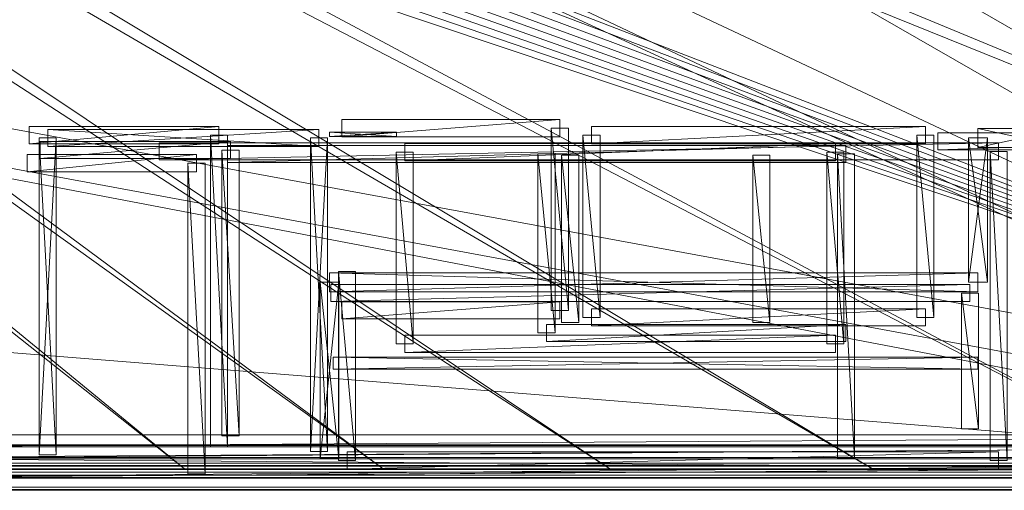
# Model space of a CAD drawing. Header units: millimetres. Extents: x -207 to 60078, y -249 to 35796.
# Tile 48 of 99: x 33414 to 44896, y -249 to 5243. Entities that reach past the tile are written whole.
import ezdxf

# ---------------------------------------------------------------- set-up
doc = ezdxf.new("R2010")
doc.units = ezdxf.units.MM
for name, color, linetype, lineweight, true_color in [('F01_DOORS', 7, 'Continuous', 18, 0xb07c4b), ('F01_SLABS', 7, 'Continuous', 18, 0xa6b7af), ('F01_WALLS', 7, 'Continuous', 18, 0xc4ccd5), ('F02_SLABS', 7, 'Continuous', 18, 0xa6b7af), ('F02_WALLS', 7, 'Continuous', 18, 0xc4ccd5), ('F03_SLABS', 7, 'Continuous', 18, 0xa6b7af), ('F03_WALLS', 7, 'Continuous', 18, 0xc4ccd5), ('F04_SLABS', 7, 'Continuous', 18, 0xa6b7af), ('F04_WALLS', 7, 'Continuous', 18, 0xc4ccd5), ('F07_SLABS', 7, 'Continuous', 18, 0xa6b7af), ('F07_WALLS', 7, 'Continuous', 18, 0xc4ccd5), ('F08_SLABS', 7, 'Continuous', 18, 0xa6b7af), ('F08_WALLS', 7, 'Continuous', 18, 0xc4ccd5)]:
    doc.layers.add(name, color=color, linetype=linetype, lineweight=lineweight, true_color=true_color)

msp = doc.modelspace()

# ---------------------------------------------------------------- meshes
at = {"layer": 'F01_DOORS'}
mesh = msp.add_polyface(dxfattribs=at)
corners = [(37027, 3879, 2200), (37027, 3929, 2200), (37027, 3879), (37808, 3879), (37027, 3929), (37808, 3929, 2200), (37808, 3879, 2200), (37808, 3929)]
mesh.append_faces([[corners[k] for k in face] for face in [(0, 1, 2), (3, 0, 2), (2, 1, 4), (4, 3, 2), (0, 5, 1), (6, 0, 3), (6, 5, 0), (1, 5, 4), (7, 3, 4), (4, 5, 7), (7, 6, 3), (5, 6, 7)]])
at = {"layer": 'F01_SLABS'}
mesh = msp.add_polyface(dxfattribs=at)
corners = [(33281, 0, -240), (35336, 0, -240), (35336, 0), (33281, 0), (37651, 0, -240), (37651, 0), (40296, 0, -240), (40296, 0), (19514, 13886, -240), (43360, 0, -240), (19514, 13886), (43360, 0), (19701, 14181, -240), (46971, 0, -240), (19701, 14181), (46971, 0), (19873, 14484, -240), (51313, 0, -240), (19873, 14484), (51313, 0), (20030, 14796, -240), (56662, 0, -240), (20030, 14796), (56662, 0), (20171, 15115, -240), (60000, 1234, -240), (20171, 15115), (60000, 1234), (20297, 15440, -240), (60000, 3761, -240), (20297, 15440), (60000, 3761), (20406, 15772, -240), (60000, 6214, -240), (20406, 15772), (60000, 6214), (20499, 16108, -240), (20576, 16449, -240), (60000, 8607, -240), (20499, 16108), (60000, 8607), (20576, 16449), (20635, 16792, -240), (60000, 10953, -240), (60000, 10953), (20635, 16792), (20678, 17139, -240), (60000, 13266, -240), (60000, 13266), (20678, 17139), (20704, 17487, -240), (60000, 15556, -240), (60000, 15556), (20704, 17487), (20712, 17836, -240), (60000, 17836, -240), (60000, 17836), (20712, 17836)]
mesh.append_faces([[corners[k] for k in face] for face in [(0, 1, 2), (0, 2, 3), (1, 4, 5), (1, 5, 2), (4, 6, 7), (4, 7, 5), (8, 9, 6), (10, 7, 11), (6, 9, 11), (6, 11, 7), (12, 13, 9), (14, 11, 15), (9, 13, 15), (9, 15, 11), (16, 17, 13), (18, 15, 19), (13, 17, 19), (13, 19, 15), (20, 21, 17), (22, 19, 23), (17, 21, 23), (17, 23, 19), (24, 25, 21), (26, 23, 27), (21, 25, 27), (21, 27, 23), (28, 29, 25), (30, 27, 31), (25, 29, 31), (25, 31, 27), (32, 33, 29), (34, 31, 35), (29, 33, 35), (29, 35, 31), (36, 37, 38), (36, 38, 33), (39, 35, 40), (39, 40, 41), (33, 38, 40), (33, 40, 35), (37, 42, 43), (37, 43, 38), (41, 40, 44), (41, 44, 45), (38, 43, 44), (38, 44, 40), (42, 46, 47), (42, 47, 43), (45, 44, 48), (45, 48, 49), (43, 47, 48), (43, 48, 44), (46, 50, 51), (46, 51, 47), (49, 48, 52), (49, 52, 53), (47, 51, 52), (47, 52, 48), (50, 54, 55), (50, 55, 51), (53, 52, 56), (53, 56, 57), (51, 55, 56), (51, 56, 52)]])
mesh = msp.add_polyface(dxfattribs=at)
corners = [(20990, 0, -240), (22038, 0, -240), (22038, 0), (23136, 0, -240), (23136, 0), (16954, 11566, -240), (24293, 0, -240), (16954, 11566), (24293, 0), (17258, 11738, -240), (25520, 0, -240), (17258, 11738), (25520, 0), (17553, 11924, -240), (26831, 0, -240), (17553, 11924), (26831, 0), (17838, 12125, -240), (18113, 12340, -240), (28240, 0, -240), (17838, 12125), (28240, 0), (18113, 12340), (18377, 12568, -240), (29768, 0, -240), (29768, 0), (18377, 12568), (18630, 12808, -240), (31438, 0, -240), (31438, 0), (18630, 12808), (18871, 13061, -240), (33281, 0, -240), (33281, 0), (18871, 13061), (19099, 13325, -240), (35336, 0, -240), (35336, 0), (19099, 13325), (19313, 13600, -240), (37651, 0, -240), (37651, 0), (19313, 13600), (19514, 13886, -240), (40296, 0, -240), (40296, 0), (19514, 13886), (19701, 14181, -240), (43360, 0, -240), (43360, 0), (19701, 14181), (19873, 14484, -240), (46971, 0, -240), (46971, 0), (19873, 14484), (20030, 14796, -240), (51313, 0, -240), (51313, 0), (20030, 14796), (20171, 15115, -240), (56662, 0, -240), (56662, 0), (20171, 15115), (20297, 15440, -240), (60000, 1234, -240), (60000, 1234), (20297, 15440), (20406, 15772, -240), (60000, 3761, -240), (60000, 3761), (20406, 15772), (20499, 16108, -240), (60000, 6214, -240)]
mesh.append_faces([[corners[k] for k in face] for face in [(0, 1, 2), (1, 3, 4), (1, 4, 2), (5, 6, 3), (7, 4, 8), (3, 6, 8), (3, 8, 4), (9, 10, 6), (11, 8, 12), (6, 10, 12), (6, 12, 8), (13, 14, 10), (15, 12, 16), (10, 14, 16), (10, 16, 12), (17, 18, 19), (17, 19, 14), (20, 16, 21), (20, 21, 22), (14, 19, 21), (14, 21, 16), (18, 23, 24), (18, 24, 19), (22, 21, 25), (22, 25, 26), (19, 24, 25), (19, 25, 21), (23, 27, 28), (23, 28, 24), (26, 25, 29), (26, 29, 30), (24, 28, 29), (24, 29, 25), (27, 31, 32), (27, 32, 28), (30, 29, 33), (30, 33, 34), (28, 32, 33), (28, 33, 29), (31, 35, 36), (31, 36, 32), (34, 33, 37), (34, 37, 38), (35, 39, 40), (35, 40, 36), (38, 37, 41), (38, 41, 42), (39, 43, 44), (39, 44, 40), (42, 41, 45), (42, 45, 46), (43, 47, 48), (46, 49, 50), (47, 51, 52), (50, 53, 54), (51, 55, 56), (54, 57, 58), (55, 59, 60), (58, 61, 62), (59, 63, 64), (62, 65, 66), (63, 67, 68), (66, 69, 70), (67, 71, 72)]])
at = {"layer": 'F01_WALLS'}
mesh = msp.add_polyface(dxfattribs=at)
corners = [(33740, 3763, 4554), (33740, 3963, 4554), (33740, 3763), (36904, 3763), (33740, 3963), (36904, 3963, 4554), (36904, 3763, 4554), (36904, 3963)]
mesh.append_faces([[corners[k] for k in face] for face in [(0, 1, 2), (3, 0, 2), (2, 1, 4), (4, 3, 2), (0, 5, 1), (6, 0, 3), (6, 5, 0), (1, 5, 4), (7, 3, 4), (4, 5, 7), (7, 6, 3), (5, 6, 7)]])
mesh = msp.add_polyface(dxfattribs=at)
corners = [(44589, 3753, 4554), (44589, 3973, 4554), (44589, 3753), (45616, 3753), (44589, 3973), (45616, 3973, 4554), (45616, 3753, 4554), (45616, 3973)]
mesh.append_faces([[corners[k] for k in face] for face in [(0, 1, 2), (3, 0, 2), (2, 1, 4), (4, 3, 2), (0, 5, 1), (6, 0, 3), (6, 5, 0), (1, 5, 4), (7, 3, 4), (4, 5, 7), (7, 6, 3), (5, 6, 7)]])
mesh = msp.add_polyface(dxfattribs=at)
corners = [(33840, 164, 4554), (33640, 164, 4554), (33840, 164), (33840, 3863), (33640, 164), (33640, 3863, 4554), (33840, 3863, 4554), (33640, 3863)]
mesh.append_faces([[corners[k] for k in face] for face in [(0, 1, 2), (3, 0, 2), (2, 1, 4), (4, 3, 2), (0, 5, 1), (6, 0, 3), (6, 5, 0), (1, 5, 4), (7, 3, 4), (4, 5, 7), (7, 6, 3), (5, 6, 7)]])
mesh = msp.add_polyface(dxfattribs=at)
corners = [(36804, 3863, 4554), (37004, 3863, 4554), (36804, 3863), (36804, 205), (37004, 3863), (37004, 205, 4554), (36804, 205, 4554), (37004, 205)]
mesh.append_faces([[corners[k] for k in face] for face in [(0, 1, 2), (3, 0, 2), (2, 1, 4), (4, 3, 2), (0, 5, 1), (6, 0, 3), (6, 5, 0), (1, 5, 4), (7, 3, 4), (4, 5, 7), (7, 6, 3), (5, 6, 7)]])
mesh = msp.add_polyface(dxfattribs=at)
corners = [(44699, 2178, 4554), (44479, 2178, 4554), (44699, 2178), (44699, 3863), (44479, 2178), (44479, 3863, 4554), (44699, 3863, 4554), (44479, 3863)]
mesh.append_faces([[corners[k] for k in face] for face in [(0, 1, 2), (3, 0, 2), (2, 1, 4), (4, 3, 2), (0, 5, 1), (6, 0, 3), (6, 5, 0), (1, 5, 4), (7, 3, 4), (4, 5, 7), (7, 6, 3), (5, 6, 7)]])
mesh = msp.add_polyface(dxfattribs=at)
corners = [(37027, 2068, 4554), (37027, 2288, 4554), (37027, 2068), (44589, 2068), (37027, 2288), (44589, 2288, 4554), (44589, 2068, 4554), (44589, 2288)]
mesh.append_faces([[corners[k] for k in face] for face in [(0, 1, 2), (3, 0, 2), (2, 1, 4), (4, 3, 2), (0, 5, 1), (6, 0, 3), (6, 5, 0), (1, 5, 4), (7, 3, 4), (4, 5, 7), (7, 6, 3), (5, 6, 7)]])
mesh = msp.add_polyface(dxfattribs=at)
corners = [(37137, 123, 4554), (36917, 123, 4554), (37137, 123), (37137, 2178), (36917, 123), (36917, 2178, 4554), (37137, 2178, 4554), (36917, 2178)]
mesh.append_faces([[corners[k] for k in face] for face in [(0, 1, 2), (3, 0, 2), (2, 1, 4), (4, 3, 2), (0, 5, 1), (6, 0, 3), (6, 5, 0), (1, 5, 4), (7, 3, 4), (4, 5, 7), (7, 6, 3), (5, 6, 7)]])
mesh = msp.add_polyface(dxfattribs=at)
corners = [(37068, 1163, 4554), (37068, 1303, 4554), (37068, 1163), (44589, 1163), (37068, 1303), (44589, 1303, 4554), (44589, 1163, 4554), (44589, 1303)]
mesh.append_faces([[corners[k] for k in face] for face in [(0, 1, 2), (3, 0, 2), (2, 1, 4), (4, 3, 2), (0, 5, 1), (6, 0, 3), (6, 5, 0), (1, 5, 4), (7, 3, 4), (4, 5, 7), (7, 6, 3), (5, 6, 7)]])
mesh = msp.add_polyface(dxfattribs=at)
corners = [(53342, 283, 4554), (53342, -37, 4554), (53342, 283), (9658, 283), (53342, -37), (9658, -37, 4554), (9658, 283, 4554), (9658, -37)]
mesh.append_faces([[corners[k] for k in face] for face in [(0, 1, 2), (3, 0, 2), (2, 1, 4), (4, 3, 2), (0, 5, 1), (6, 0, 3), (6, 5, 0), (1, 5, 4), (7, 3, 4), (4, 5, 7), (7, 6, 3), (5, 6, 7)]])
at = {"layer": 'F02_SLABS'}
mesh = msp.add_polyface(dxfattribs=at)
corners = [(53034, 35332, 4584), (53034, 32593, 4584), (19084, 22129, 4584), (19084, 22129, 4834), (53034, 32593, 4834), (53034, 35332, 4834), (53321, 4099, 4584), (55084, 32593, 4584), (55084, 32593, 4834), (53321, 4099, 4834), (19625, 21375, 4834), (19744, 21176, 4834), (19857, 20974, 4584), (19744, 21176, 4584), (19857, 20974, 4834), (19963, 20767, 4584), (19963, 20767, 4834), (20062, 20557, 4584), (20062, 20557, 4834), (20154, 20344, 4584), (20154, 20344, 4834), (20239, 20129, 4584), (20239, 20129, 4834), (20318, 19910, 4584), (20318, 19910, 4834), (20389, 19689, 4584), (20389, 19689, 4834), (20452, 19466, 4584), (20452, 19466, 4834), (20509, 19241, 4584), (20509, 19241, 4834), (20558, 19014, 4584), (20558, 19014, 4834), (20599, 18786, 4584), (20599, 18786, 4834), (20633, 18556, 4584), (20633, 18556, 4834), (20660, 18326, 4584), (20660, 18326, 4834), (20679, 18095, 4584), (20679, 18095, 4834), (20690, 17863, 4584), (20690, 17863, 4834), (55084, 4099, 4584), (55084, 4099, 4834)]
mesh.append_faces([[corners[k] for k in face] for face in [(0, 1, 2), (3, 4, 5), (6, 1, 7), (8, 4, 9), (4, 10, 11), (12, 13, 1), (4, 11, 14), (15, 12, 1), (4, 14, 16), (17, 15, 1), (4, 16, 18), (19, 17, 1), (4, 18, 20), (21, 19, 1), (4, 20, 22), (23, 21, 1), (4, 22, 24), (25, 23, 1), (4, 24, 26), (27, 25, 1), (4, 26, 28), (29, 27, 1), (4, 28, 30), (31, 29, 1), (4, 30, 32), (33, 31, 1), (4, 32, 34), (35, 33, 1), (4, 34, 36), (37, 35, 1), (4, 36, 38), (39, 37, 1), (4, 38, 40), (41, 39, 1), (4, 40, 42), (43, 7, 8, 44), (7, 1, 4, 8), (1, 0, 5, 4)]])
mesh = msp.add_polyface(dxfattribs=at)
corners = [(55084, 32593, 4584), (55084, 4099, 4584), (53321, 4099, 4584), (53321, 4099, 4834), (55084, 4099, 4834), (55084, 32593, 4834), (53034, 32593, 4584), (20690, 17863, 4584), (20690, 17863, 4834), (53034, 32593, 4834), (19229, 13314, 4584), (53321, 134, 4584), (53321, 134, 4834), (19229, 13314, 4834), (19963, 14494, 4584), (20062, 14704, 4584), (20154, 14917, 4584), (20154, 14917, 4834), (20062, 14704, 4834), (20239, 15133, 4584), (20239, 15133, 4834), (20318, 15351, 4584), (20318, 15351, 4834), (20389, 15572, 4584), (20389, 15572, 4834), (20452, 15795, 4584), (20452, 15795, 4834), (20509, 16021, 4584), (20509, 16021, 4834), (20558, 16247, 4584), (20558, 16247, 4834), (20599, 16476, 4584), (20599, 16476, 4834), (20633, 16705, 4584), (20633, 16705, 4834), (20660, 16936, 4584), (20660, 16936, 4834), (20679, 17167, 4584), (20679, 17167, 4834), (20690, 17399, 4584), (20690, 17399, 4834), (20694, 17631, 4584), (20694, 17631, 4834), (9709, 134, 4584), (9709, 134, 4834)]
mesh.append_faces([[corners[k] for k in face] for face in [(0, 1, 2), (3, 4, 5), (6, 2, 7), (8, 3, 9), (10, 2, 11), (12, 3, 13), (14, 15, 2), (15, 16, 2), (3, 17, 18), (16, 19, 2), (3, 20, 17), (19, 21, 2), (3, 22, 20), (21, 23, 2), (3, 24, 22), (23, 25, 2), (3, 26, 24), (25, 27, 2), (3, 28, 26), (27, 29, 2), (3, 30, 28), (29, 31, 2), (3, 32, 30), (31, 33, 2), (3, 34, 32), (33, 35, 2), (3, 36, 34), (35, 37, 2), (3, 38, 36), (37, 39, 2), (3, 40, 38), (7, 2, 41), (42, 3, 8), (39, 41, 2), (3, 42, 40), (43, 11, 12, 44), (11, 2, 3, 12), (2, 1, 4, 3)]])
mesh = msp.add_polyface(dxfattribs=at)
corners = [(53321, 134, 4584), (9709, 134, 4584), (17920, 12005, 4584), (17920, 12005, 4834), (9709, 134, 4834), (53321, 134, 4834), (18101, 12149, 4584), (18101, 12149, 4834), (18278, 12299, 4584), (18278, 12299, 4834), (18450, 12455, 4584), (18450, 12455, 4834), (18617, 12617, 4584), (18617, 12617, 4834), (18778, 12783, 4584), (18778, 12783, 4834), (18934, 12955, 4584), (18934, 12955, 4834), (19084, 13132, 4584), (19084, 13132, 4834), (19229, 13314, 4584), (19229, 13314, 4834), (19367, 13500, 4584), (53321, 4099, 4584), (53321, 4099, 4834), (19367, 13500, 4834), (19499, 13691, 4584), (19499, 13691, 4834), (19625, 13886, 4584), (19625, 13886, 4834), (19744, 14085, 4584), (19744, 14085, 4834), (19857, 14288, 4584), (19857, 14288, 4834), (19963, 14494, 4584), (19963, 14494, 4834), (20062, 14704, 4834), (20690, 17863, 4584), (20694, 17631, 4584), (20694, 17631, 4834), (20690, 17863, 4834), (20690, 17399, 4584), (20690, 17399, 4834), (20679, 17167, 4584), (20679, 17167, 4834), (20660, 16936, 4584), (20660, 16936, 4834), (20633, 16705, 4584), (20633, 16705, 4834), (20599, 16476, 4584), (20599, 16476, 4834), (20679, 18095, 4584), (20679, 18095, 4834)]
mesh.append_faces([[corners[k] for k in face] for face in [(0, 1, 2), (3, 4, 5), (0, 2, 6), (7, 3, 5), (0, 6, 8), (9, 7, 5), (0, 8, 10), (11, 9, 5), (0, 10, 12), (13, 11, 5), (0, 12, 14), (15, 13, 5), (0, 14, 16), (17, 15, 5), (0, 16, 18), (19, 17, 5), (0, 18, 20), (21, 19, 5), (20, 22, 23), (24, 25, 21), (22, 26, 23), (24, 27, 25), (26, 28, 23), (24, 29, 27), (28, 30, 23), (24, 31, 29), (30, 32, 23), (24, 33, 31), (32, 34, 23), (24, 35, 33), (24, 36, 35), (37, 38, 39, 40), (38, 41, 42, 39), (41, 43, 44, 42), (43, 45, 46, 44), (45, 47, 48, 46), (47, 49, 50, 48), (51, 37, 40, 52)]])
at = {"layer": 'F02_WALLS'}
mesh = msp.add_polyface(dxfattribs=at)
corners = [(37171, 4077, 4834), (39713, 4077, 4834), (37171, 3877, 4834), (37171, 3877, 9511), (39713, 4077, 9511), (37171, 4077, 9511), (39713, 3877, 4834), (39713, 3877, 9511)]
mesh.append_faces([[corners[k] for k in face] for face in [(0, 1, 2), (3, 4, 5), (6, 2, 1), (4, 3, 7), (2, 6, 7, 3), (6, 1, 4, 7), (1, 0, 5, 4), (0, 2, 3, 5)]])
mesh = msp.add_polyface(dxfattribs=at)
corners = [(33523, 3995, 4834), (35737, 3995, 4834), (33523, 3795, 4834), (33523, 3795, 9511), (35737, 3995, 9511), (33523, 3995, 9511), (35737, 3795, 4834), (35737, 3795, 9511)]
mesh.append_faces([[corners[k] for k in face] for face in [(0, 1, 2), (3, 4, 5), (6, 2, 1), (4, 3, 7), (2, 6, 7, 3), (6, 1, 4, 7), (1, 0, 5, 4), (0, 2, 3, 5)]])
mesh = msp.add_polyface(dxfattribs=at)
corners = [(39813, 3977, 4834), (39813, 1851, 4834), (39613, 3977, 4834), (39613, 3977, 9511), (39813, 1851, 9511), (39813, 3977, 9511), (39613, 1851, 4834), (39613, 1851, 9511)]
mesh.append_faces([[corners[k] for k in face] for face in [(0, 1, 2), (3, 4, 5), (6, 2, 1), (4, 3, 7), (2, 6, 7, 3), (6, 1, 4, 7), (1, 0, 5, 4), (0, 2, 3, 5)]])
mesh = msp.add_polyface(dxfattribs=at)
corners = [(40082, 3995, 4834), (43976, 3995, 4834), (40082, 3795, 4834), (40082, 3795, 9511), (43976, 3995, 9511), (40082, 3995, 9511), (43976, 3795, 4834), (43976, 3795, 9511)]
mesh.append_faces([[corners[k] for k in face] for face in [(0, 1, 2), (3, 4, 5), (6, 2, 1), (4, 3, 7), (2, 6, 7, 3), (6, 1, 4, 7), (1, 0, 5, 4), (0, 2, 3, 5)]])
mesh = msp.add_polyface(dxfattribs=at)
corners = [(35837, 3895, 4834), (35837, 257, 4834), (35637, 3895, 4834), (35637, 3895, 9511), (35837, 257, 9511), (35837, 3895, 9511), (35637, 257, 4834), (35637, 257, 9511)]
mesh.append_faces([[corners[k] for k in face] for face in [(0, 1, 2), (3, 4, 5), (6, 2, 1), (4, 3, 7), (2, 6, 7, 3), (6, 1, 4, 7), (1, 0, 5, 4), (0, 2, 3, 5)]])
mesh = msp.add_polyface(dxfattribs=at)
corners = [(39982, 1769, 4834), (39982, 3895, 4834), (40182, 1769, 4834), (40182, 1769, 9511), (39982, 3895, 9511), (39982, 1769, 9511), (40182, 3895, 4834), (40182, 3895, 9511)]
mesh.append_faces([[corners[k] for k in face] for face in [(0, 1, 2), (3, 4, 5), (6, 2, 1), (4, 3, 7), (2, 6, 7, 3), (6, 1, 4, 7), (1, 0, 5, 4), (0, 2, 3, 5)]])
mesh = msp.add_polyface(dxfattribs=at)
corners = [(44076, 3895, 4834), (44076, 1769, 4834), (43876, 3895, 4834), (43876, 3895, 9511), (44076, 1769, 9511), (44076, 3895, 9511), (43876, 1769, 4834), (43876, 1769, 9511)]
mesh.append_faces([[corners[k] for k in face] for face in [(0, 1, 2), (3, 4, 5), (6, 2, 1), (4, 3, 7), (2, 6, 7, 3), (6, 1, 4, 7), (1, 0, 5, 4), (0, 2, 3, 5)]])
mesh = msp.add_polyface(dxfattribs=at)
corners = [(39713, 1751, 4834), (37171, 1751, 4834), (39713, 1951, 4834), (39713, 1951, 9511), (37171, 1751, 9511), (39713, 1751, 9511), (37171, 1951, 4834), (37171, 1951, 9511)]
mesh.append_faces([[corners[k] for k in face] for face in [(0, 1, 2), (3, 4, 5), (6, 2, 1), (4, 3, 7), (2, 6, 7, 3), (6, 1, 4, 7), (1, 0, 5, 4), (0, 2, 3, 5)]])
mesh = msp.add_polyface(dxfattribs=at)
corners = [(43976, 1669, 4834), (40082, 1669, 4834), (43976, 1869, 4834), (43976, 1869, 9511), (40082, 1669, 9511), (43976, 1669, 9511), (40082, 1869, 4834), (40082, 1869, 9511)]
mesh.append_faces([[corners[k] for k in face] for face in [(0, 1, 2), (3, 4, 5), (6, 2, 1), (4, 3, 7), (2, 6, 7, 3), (6, 1, 4, 7), (1, 0, 5, 4), (0, 2, 3, 5)]])
mesh = msp.add_polyface(dxfattribs=at)
corners = [(53321, -6, 4834), (9709, -6, 4834), (53321, 274, 4834), (53321, 274, 9511), (9709, -6, 9511), (53321, -6, 9511), (9709, 274, 4834), (9709, 274, 9511)]
mesh.append_faces([[corners[k] for k in face] for face in [(0, 1, 2), (3, 4, 5), (6, 2, 1), (4, 3, 7), (2, 6, 7, 3), (6, 1, 4, 7), (1, 0, 5, 4), (0, 2, 3, 5)]])
at = {"layer": 'F03_SLABS'}
mesh = msp.add_polyface(dxfattribs=at)
corners = [(55169, 3554, 9541), (53452, 3554, 9541), (43532, 27491, 9541), (43532, 27491, 9791), (53452, 3554, 9791), (55169, 3554, 9791), (53452, 260, 9541), (9794, 260, 9541), (22477, 5973, 9541), (22477, 5973, 9791), (9794, 260, 9791), (53452, 260, 9791), (43532, 5973, 9541), (43532, 5973, 9791), (4729, 4472, 9541), (4729, 4472, 9791), (3891, 32828, 9541), (22477, 27491, 9541), (22477, 27491, 9791), (3891, 32828, 9791), (53369, 35372, 9541), (53369, 32370, 9541), (53369, 32370, 9791), (53369, 35372, 9791), (55169, 32370, 9541), (55169, 32370, 9791), (5984, 35372, 9541), (5984, 35372, 9791)]
mesh.append_faces([[corners[k] for k in face] for face in [(0, 1, 2), (3, 4, 5), (6, 7, 8), (9, 10, 11), (8, 12, 6), (11, 13, 9), (8, 7, 14), (15, 10, 9), (14, 16, 17), (18, 19, 15), (20, 21, 2), (3, 22, 23), (2, 24, 0), (5, 25, 3), (12, 1, 6), (11, 4, 13), (14, 17, 8), (9, 18, 15), (20, 2, 17), (18, 3, 23), (1, 12, 2), (3, 13, 4), (17, 16, 26), (27, 19, 18), (2, 21, 24), (25, 22, 3), (17, 26, 20), (23, 27, 18), (20, 26, 27, 23), (26, 16, 19, 27), (16, 14, 15, 19), (14, 7, 10, 15), (7, 6, 11, 10), (6, 1, 4, 11), (1, 0, 5, 4), (0, 24, 25, 5), (24, 21, 22, 25), (21, 20, 23, 22), (8, 17, 18, 9), (17, 2, 3, 18), (2, 12, 13, 3), (12, 8, 9, 13)]])
at = {"layer": 'F03_WALLS'}
mesh = msp.add_polyface(dxfattribs=at)
corners = [(33653, 3821, 9791), (35872, 3821, 9791), (33653, 3621, 9791), (33653, 3621, 13849), (35872, 3821, 13849), (33653, 3821, 13849), (35872, 3621, 9791), (35872, 3621, 13849)]
mesh.append_faces([[corners[k] for k in face] for face in [(0, 1, 2), (3, 4, 5), (6, 2, 1), (4, 3, 7), (2, 6, 7, 3), (6, 1, 4, 7), (1, 0, 5, 4), (0, 2, 3, 5)]])
mesh = msp.add_polyface(dxfattribs=at)
corners = [(35972, 3721, 9791), (35972, 385, 9791), (35772, 3721, 9791), (35772, 3721, 13849), (35972, 385, 13849), (35972, 3721, 13849), (35772, 385, 9791), (35772, 385, 13849)]
mesh.append_faces([[corners[k] for k in face] for face in [(0, 1, 2), (3, 4, 5), (6, 2, 1), (4, 3, 7), (2, 6, 7, 3), (6, 1, 4, 7), (1, 0, 5, 4), (0, 2, 3, 5)]])
mesh = msp.add_polyface(dxfattribs=at)
corners = [(37044, 2153, 9791), (44495, 2153, 9791), (37044, 1953, 9791), (37044, 1953, 13849), (44495, 2153, 13849), (37044, 2153, 13849), (44495, 1953, 9791), (44495, 1953, 13849)]
mesh.append_faces([[corners[k] for k in face] for face in [(0, 1, 2), (3, 4, 5), (6, 2, 1), (4, 3, 7), (2, 6, 7, 3), (6, 1, 4, 7), (1, 0, 5, 4), (0, 2, 3, 5)]])
mesh = msp.add_polyface(dxfattribs=at)
corners = [(44395, 2053, 9791), (44595, 2053, 9791), (44595, 468, 9791), (44595, 468, 13849), (44595, 2053, 13849), (44395, 2053, 13849), (44395, 468, 9791), (44395, 468, 13849)]
mesh.append_faces([[corners[k] for k in face] for face in [(0, 1, 2), (3, 4, 5), (2, 6, 0), (5, 7, 3), (0, 6, 7, 5), (6, 2, 3, 7), (2, 1, 4, 3), (1, 0, 5, 4)]])
mesh = msp.add_polyface(dxfattribs=at)
corners = [(53452, 120, 9791), (9794, 120, 9791), (53452, 400, 9791), (53452, 400, 13849), (9794, 120, 13849), (53452, 120, 13849), (9794, 400, 9791), (9794, 400, 13849)]
mesh.append_faces([[corners[k] for k in face] for face in [(0, 1, 2), (3, 4, 5), (6, 2, 1), (4, 3, 7), (2, 6, 7, 3), (6, 1, 4, 7), (1, 0, 5, 4), (0, 2, 3, 5)]])
at = {"layer": 'F04_SLABS'}
mesh = msp.add_polyface(dxfattribs=at)
corners = [(54411, 32359, 13879), (54411, 3443, 13879), (52806, 3443, 13879), (52806, 3443, 14129), (54411, 3443, 14129), (54411, 32359, 14129), (10037, -98, 13879), (10736, 1504, 13879), (21851, 5635, 13879), (21851, 5635, 14129), (10736, 1504, 14129), (10037, -98, 14129), (5303, 5635, 13879), (4973, 4201, 13879), (4232, 33118, 13879), (4232, 33118, 14129), (4973, 4201, 14129), (5303, 5635, 14129), (21851, 7068, 13879), (37575, 7068, 13879), (37575, 7068, 14129), (21851, 7068, 14129), (21851, 28186, 13879), (21851, 29451, 13879), (37575, 28186, 13879), (37575, 28186, 14129), (21851, 29451, 14129), (21851, 28186, 14129), (5261, 29451, 13879), (5261, 29451, 14129), (52765, 35521, 13879), (52765, 32359, 13879), (52765, 32359, 14129), (52765, 35521, 14129), (52806, -98, 13879), (38645, 8037, 13879), (38645, 8037, 14129), (52806, -98, 14129), (6291, 35521, 13879), (6291, 35521, 14129), (38645, 27090, 13879), (38645, 27090, 14129)]
mesh.append_faces([[corners[k] for k in face] for face in [(0, 1, 2), (3, 4, 5), (6, 7, 8), (9, 10, 11), (12, 13, 14), (15, 16, 17), (18, 19, 8), (9, 20, 21), (22, 23, 24), (25, 26, 27), (14, 28, 12), (17, 29, 15), (30, 31, 24), (25, 32, 33), (2, 31, 0), (5, 32, 3), (13, 12, 7), (10, 17, 16), (34, 19, 35), (36, 20, 37), (28, 14, 38), (39, 15, 29), (24, 23, 30), (33, 26, 25), (7, 6, 13), (16, 11, 10), (38, 23, 28), (29, 26, 39), (8, 34, 6), (11, 37, 9), (23, 38, 30), (33, 39, 26), (34, 8, 19), (20, 9, 37), (24, 31, 40), (41, 32, 25), (35, 2, 34), (37, 3, 36), (40, 31, 2), (3, 32, 41), (2, 35, 40), (41, 36, 3), (31, 30, 33, 32), (30, 38, 39, 33), (38, 14, 15, 39), (14, 13, 16, 15), (13, 6, 11, 16), (6, 34, 37, 11), (34, 2, 3, 37), (2, 1, 4, 3), (1, 0, 5, 4), (0, 31, 32, 5), (7, 12, 17, 10), (12, 28, 29, 17), (28, 23, 26, 29), (23, 22, 27, 26), (22, 24, 25, 27), (24, 40, 41, 25), (40, 35, 36, 41), (35, 19, 20, 36), (19, 18, 21, 20), (18, 8, 9, 21), (8, 7, 10, 9)]])
at = {"layer": 'F04_WALLS'}
mesh = msp.add_polyface(dxfattribs=at)
corners = [(44120, 3922, 14129), (50048, 3922, 14129), (44120, 3722, 14129), (44120, 3722, 17939), (50048, 3922, 17939), (44120, 3922, 17939), (50048, 3722, 14129), (50048, 3722, 17939)]
mesh.append_faces([[corners[k] for k in face] for face in [(0, 1, 2), (3, 4, 5), (6, 2, 1), (4, 3, 7), (2, 6, 7, 3), (6, 1, 4, 7), (1, 0, 5, 4), (0, 2, 3, 5)]])
mesh = msp.add_polyface(dxfattribs=at)
corners = [(37904, 3796, 14129), (42926, 3796, 14129), (37904, 3596, 14129), (37904, 3596, 17939), (42926, 3796, 17939), (37904, 3796, 17939), (42926, 3596, 14129), (42926, 3596, 17939)]
mesh.append_faces([[corners[k] for k in face] for face in [(0, 1, 2), (3, 4, 5), (6, 2, 1), (4, 3, 7), (2, 6, 7, 3), (6, 1, 4, 7), (1, 0, 5, 4), (0, 2, 3, 5)]])
mesh = msp.add_polyface(dxfattribs=at)
corners = [(37804, 1461, 14129), (37804, 3696, 14129), (38004, 1461, 14129), (38004, 1461, 17939), (37804, 3696, 17939), (37804, 1461, 17939), (38004, 3696, 14129), (38004, 3696, 17939)]
mesh.append_faces([[corners[k] for k in face] for face in [(0, 1, 2), (3, 4, 5), (6, 2, 1), (4, 3, 7), (2, 6, 7, 3), (6, 1, 4, 7), (1, 0, 5, 4), (0, 2, 3, 5)]])
mesh = msp.add_polyface(dxfattribs=at)
corners = [(43026, 3696, 14129), (43026, 1461, 14129), (42826, 3696, 14129), (42826, 3696, 17939), (43026, 1461, 17939), (43026, 3696, 17939), (42826, 1461, 14129), (42826, 1461, 17939)]
mesh.append_faces([[corners[k] for k in face] for face in [(0, 1, 2), (3, 4, 5), (6, 2, 1), (4, 3, 7), (2, 6, 7, 3), (6, 1, 4, 7), (1, 0, 5, 4), (0, 2, 3, 5)]])
mesh = msp.add_polyface(dxfattribs=at)
corners = [(33500, 3669, 14129), (35476, 3669, 14129), (33500, 3469, 14129), (33500, 3469, 17939), (35476, 3669, 17939), (33500, 3669, 17939), (35476, 3469, 14129), (35476, 3469, 17939)]
mesh.append_faces([[corners[k] for k in face] for face in [(0, 1, 2), (3, 4, 5), (6, 2, 1), (4, 3, 7), (2, 6, 7, 3), (6, 1, 4, 7), (1, 0, 5, 4), (0, 2, 3, 5)]])
mesh = msp.add_polyface(dxfattribs=at)
corners = [(35376, 3569, 14129), (35576, 3569, 14129), (35576, -56, 14129), (35576, -56, 17939), (35576, 3569, 17939), (35376, 3569, 17939), (35376, -56, 14129), (35376, -56, 17939)]
mesh.append_faces([[corners[k] for k in face] for face in [(0, 1, 2), (3, 4, 5), (2, 6, 0), (5, 7, 3), (0, 6, 7, 5), (6, 2, 3, 7), (2, 1, 4, 3), (1, 0, 5, 4)]])
mesh = msp.add_polyface(dxfattribs=at)
corners = [(42926, 1361, 14129), (37904, 1361, 14129), (42926, 1561, 14129), (42926, 1561, 17939), (37904, 1361, 17939), (42926, 1361, 17939), (37904, 1561, 14129), (37904, 1561, 17939)]
mesh.append_faces([[corners[k] for k in face] for face in [(0, 1, 2), (3, 4, 5), (6, 2, 1), (4, 3, 7), (2, 6, 7, 3), (6, 1, 4, 7), (1, 0, 5, 4), (0, 2, 3, 5)]])
mesh = msp.add_polyface(dxfattribs=at)
corners = [(52806, -238, 14129), (10037, -238, 14129), (52806, 42, 14129), (52806, 42, 17939), (10037, -238, 17939), (52806, -238, 17939), (10037, 42, 14129), (10037, 42, 17939)]
mesh.append_faces([[corners[k] for k in face] for face in [(0, 1, 2), (3, 4, 5), (6, 2, 1), (4, 3, 7), (2, 6, 7, 3), (6, 1, 4, 7), (1, 0, 5, 4), (0, 2, 3, 5)]])
at = {"layer": 'F07_SLABS'}
mesh = msp.add_polyface(dxfattribs=at)
corners = [(5507, 5963, 27822), (4672, 4071, 27822), (3913, 32934, 27822), (3913, 32934, 28072), (4672, 4071, 28072), (5507, 5963, 28072), (16174, 5727, 27822), (21071, 5727, 27822), (16174, 2730, 27822), (16174, 2730, 28072), (21071, 5727, 28072), (16174, 5727, 28072), (4900, 32028, 27822), (4900, 32028, 28072), (5963, 35458, 27822), (51627, 35458, 27822), (21071, 29228, 27822), (21071, 29228, 28072), (51627, 35458, 28072), (5963, 35458, 28072), (9189, 2730, 27822), (9189, 2730, 28072), (9379, -109, 27822), (9379, -109, 28072), (51627, -109, 27822), (51627, -109, 28072)]
mesh.append_faces([[corners[k] for k in face] for face in [(0, 1, 2), (3, 4, 5), (6, 7, 8), (9, 10, 11), (2, 12, 0), (5, 13, 3), (14, 15, 16), (17, 18, 19), (1, 0, 20), (21, 5, 4), (12, 2, 14), (19, 3, 13), (20, 22, 1), (4, 23, 21), (14, 16, 12), (13, 17, 19), (22, 20, 8), (9, 21, 23), (16, 15, 24), (25, 18, 17), (8, 24, 22), (23, 25, 9), (24, 7, 16), (17, 10, 25), (8, 7, 24), (25, 10, 9), (15, 14, 19, 18), (14, 2, 3, 19), (2, 1, 4, 3), (1, 22, 23, 4), (22, 24, 25, 23), (24, 15, 18, 25), (0, 12, 13, 5), (12, 16, 17, 13), (16, 7, 10, 17), (7, 6, 11, 10), (6, 8, 9, 11), (8, 20, 21, 9), (20, 0, 5, 21)]])
at = {"layer": 'F07_WALLS'}
mesh = msp.add_polyface(dxfattribs=at)
corners = [(35837, 3776, 28072), (43049, 3776, 28072), (35837, 3576, 28072), (35837, 3576, 31697), (43049, 3776, 31697), (35837, 3776, 31697), (43049, 3576, 28072), (43049, 3576, 31697)]
mesh.append_faces([[corners[k] for k in face] for face in [(0, 1, 2), (3, 4, 5), (6, 2, 1), (4, 3, 7), (2, 6, 7, 3), (6, 1, 4, 7), (1, 0, 5, 4), (0, 2, 3, 5)]])
mesh = msp.add_polyface(dxfattribs=at)
corners = [(39657, 3676, 28072), (39657, 1587, 28072), (39457, 3676, 28072), (39457, 3676, 31697), (39657, 1587, 31697), (39657, 3676, 31697), (39457, 1587, 28072), (39457, 1587, 31697)]
mesh.append_faces([[corners[k] for k in face] for face in [(0, 1, 2), (3, 4, 5), (6, 2, 1), (4, 3, 7), (2, 6, 7, 3), (6, 1, 4, 7), (1, 0, 5, 4), (0, 2, 3, 5)]])
mesh = msp.add_polyface(dxfattribs=at)
corners = [(42949, 3676, 28072), (43149, 3676, 28072), (43149, 128, 28072), (43149, 128, 31697), (43149, 3676, 31697), (42949, 3676, 31697), (42949, 128, 28072), (42949, 128, 31697)]
mesh.append_faces([[corners[k] for k in face] for face in [(0, 1, 2), (3, 4, 5), (2, 6, 0), (5, 7, 3), (0, 6, 7, 5), (6, 2, 3, 7), (2, 1, 4, 3), (1, 0, 5, 4)]])
mesh = msp.add_polyface(dxfattribs=at)
corners = [(39557, 1687, 28072), (43049, 1687, 28072), (39557, 1487, 28072), (39557, 1487, 31697), (43049, 1687, 31697), (39557, 1687, 31697), (43049, 1487, 28072), (43049, 1487, 31697)]
mesh.append_faces([[corners[k] for k in face] for face in [(0, 1, 2), (3, 4, 5), (6, 2, 1), (4, 3, 7), (2, 6, 7, 3), (6, 1, 4, 7), (1, 0, 5, 4), (0, 2, 3, 5)]])
mesh = msp.add_polyface(dxfattribs=at)
corners = [(51627, -249, 28072), (9379, -249, 28072), (51627, 31, 28072), (51627, 31, 31697), (9379, -249, 31697), (51627, -249, 31697), (9379, 31, 28072), (9379, 31, 31697)]
mesh.append_faces([[corners[k] for k in face] for face in [(0, 1, 2), (3, 4, 5), (6, 2, 1), (4, 3, 7), (2, 6, 7, 3), (6, 1, 4, 7), (1, 0, 5, 4), (0, 2, 3, 5)]])
at = {"layer": 'F08_SLABS'}
mesh = msp.add_polyface(dxfattribs=at)
corners = [(50777, 35154, 31727), (50777, -71, 31727), (17943, 35154, 31727), (17943, 35154, 31977), (50777, -71, 31977), (50777, 35154, 31977), (17943, -71, 31727), (17943, -71, 31977)]
mesh.append_faces([[corners[k] for k in face] for face in [(0, 1, 2), (3, 4, 5), (6, 2, 1), (4, 3, 7), (2, 6, 7, 3), (6, 1, 4, 7), (1, 0, 5, 4), (0, 2, 3, 5)]])
at = {"layer": 'F08_WALLS'}
mesh = msp.add_polyface(dxfattribs=at)
corners = [(35042, 3606, 31977), (35042, 3806, 31977), (44830, 3806, 31977), (44830, 3806, 37150), (35042, 3806, 37150), (35042, 3606, 37150), (44830, 3606, 31977), (44830, 3606, 37150)]
mesh.append_faces([[corners[k] for k in face] for face in [(0, 1, 2), (3, 4, 5), (2, 6, 0), (5, 7, 3), (0, 6, 7, 5), (6, 2, 3, 7), (2, 1, 4, 3), (1, 0, 5, 4)]])
mesh = msp.add_polyface(dxfattribs=at)
corners = [(44930, 3706, 31977), (44930, 99, 31977), (44730, 3706, 31977), (44730, 3706, 37150), (44930, 99, 37150), (44930, 3706, 37150), (44730, 99, 31977), (44730, 99, 37150)]
mesh.append_faces([[corners[k] for k in face] for face in [(0, 1, 2), (3, 4, 5), (6, 2, 1), (4, 3, 7), (2, 6, 7, 3), (6, 1, 4, 7), (1, 0, 5, 4), (0, 2, 3, 5)]])
mesh = msp.add_polyface(dxfattribs=at)
corners = [(39933, 3663, 31977), (39933, 1711, 31977), (39733, 3663, 31977), (39733, 3663, 37150), (39933, 1711, 37150), (39933, 3663, 37150), (39733, 1711, 31977), (39733, 1711, 37150)]
mesh.append_faces([[corners[k] for k in face] for face in [(0, 1, 2), (3, 4, 5), (6, 2, 1), (4, 3, 7), (2, 6, 7, 3), (6, 1, 4, 7), (1, 0, 5, 4), (0, 2, 3, 5)]])
mesh = msp.add_polyface(dxfattribs=at)
corners = [(42163, 3663, 31977), (42163, 1711, 31977), (41963, 3663, 31977), (41963, 3663, 37150), (42163, 1711, 37150), (42163, 3663, 37150), (41963, 1711, 31977), (41963, 1711, 37150)]
mesh.append_faces([[corners[k] for k in face] for face in [(0, 1, 2), (3, 4, 5), (6, 2, 1), (4, 3, 7), (2, 6, 7, 3), (6, 1, 4, 7), (1, 0, 5, 4), (0, 2, 3, 5)]])
mesh = msp.add_polyface(dxfattribs=at)
corners = [(37131, 99, 31977), (37131, 2305, 31977), (37331, 99, 31977), (37331, 99, 37150), (37131, 2305, 37150), (37131, 99, 37150), (37331, 2305, 31977), (37331, 2305, 37150)]
mesh.append_faces([[corners[k] for k in face] for face in [(0, 1, 2), (3, 4, 5), (6, 2, 1), (4, 3, 7), (2, 6, 7, 3), (6, 1, 4, 7), (1, 0, 5, 4), (0, 2, 3, 5)]])
mesh = msp.add_polyface(dxfattribs=at)
corners = [(44830, 199, 31977), (44830, -1, 31977), (37231, -1, 31977), (37231, -1, 37150), (44830, -1, 37150), (44830, 199, 37150), (37231, 199, 31977), (37231, 199, 37150)]
mesh.append_faces([[corners[k] for k in face] for face in [(0, 1, 2), (3, 4, 5), (2, 6, 0), (5, 7, 3), (0, 6, 7, 5), (6, 2, 3, 7), (2, 1, 4, 3), (1, 0, 5, 4)]])
mesh = msp.add_polyface(dxfattribs=at)
corners = [(50530, -211, 31977), (18108, -211, 31977), (50530, 69, 31977), (50530, 69, 37150), (18108, -211, 37150), (50530, -211, 37150), (18108, 69, 31977), (18108, 69, 37150)]
mesh.append_faces([[corners[k] for k in face] for face in [(0, 1, 2), (3, 4, 5), (6, 2, 1), (4, 3, 7), (2, 6, 7, 3), (6, 1, 4, 7), (1, 0, 5, 4), (0, 2, 3, 5)]])

doc.saveas('drawing.dxf')
